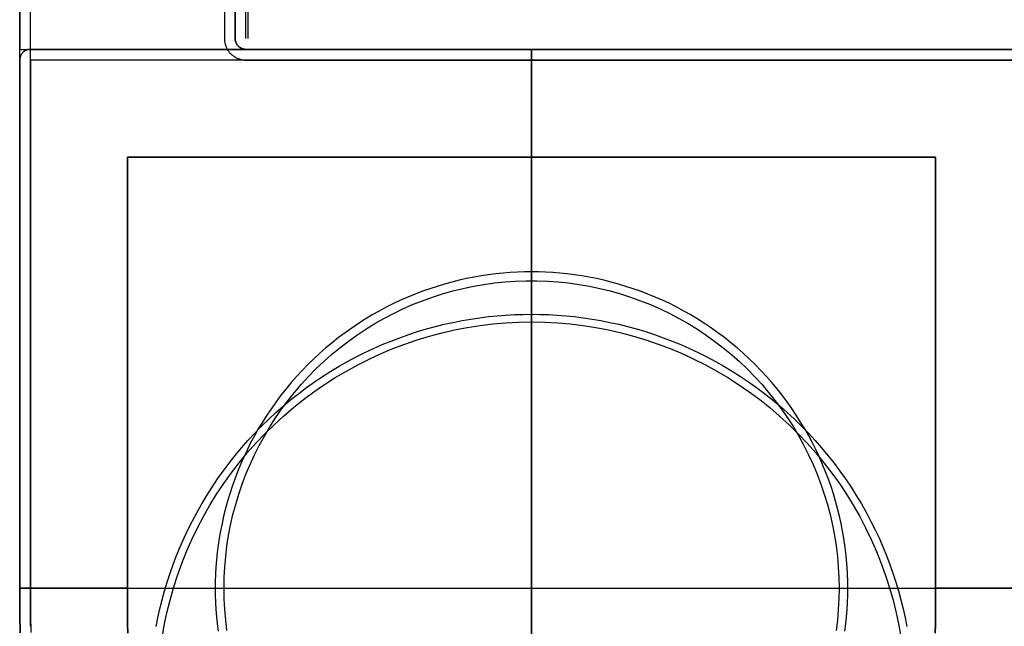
# Model space of a CAD drawing. Header units: millimetres. Extents: x -165 to 165, y -140 to 140.
# Tile 2 of 38: x -165 to -147, y -131 to -119. Entities that reach past the tile are written whole.
import ezdxf

# ---------------------------------------------------------------- set-up
doc = ezdxf.new("R2010")
doc.units = ezdxf.units.MM
doc.header["$MEASUREMENT"] = 0
doc.layers.add('Predefinito', color=5, linetype='Continuous')

# ---------------------------------------------------------------- blocks, each defined once
blk = doc.blocks.new('(#617) SUMATRA')
at = {"layer": 'Predefinito'}
for points in [[(-165, -130.5), (-165, 130.5)], [(-165, -130.5), (-165, 130.5)], [(-164.8, -130.5), (-164.8, 130.5)], [(-165, 120), (-165, -120)], [(-161.2, 119.8), (-161.2, -119.8)], [(-161, -119.8), (-161, 119.8)], [(-161, 119.8), (-161, -119.8)], [(-161, -119.8), (-161, 119.8)], [(-160.8, -119.8), (-160.8, 119.8)], [(-160.767, 119.8), (-160.767, -119.8)], [(-161.2, -119.8), (-161.2, -119.809), (-161.2, -119.818), (-161.199, -119.827), (-161.198, -119.836), (-161.197, -119.845), (-161.196, -119.854), (-161.195, -119.864), (-161.193, -119.873), (-161.191, -119.882), (-161.189, -119.891), (-161.187, -119.901), (-161.185, -119.91), (-161.182, -119.919), (-161.179, -119.929), (-161.175, -119.938), (-161.172, -119.947), (-161.168, -119.956), (-161.164, -119.966), (-161.16, -119.975), (-161.155, -119.984), (-161.151, -119.993), (-161.146, -120.002), (-161.14, -120.01), (-161.135, -120.019), (-161.129, -120.027), (-161.123, -120.036), (-161.117, -120.044), (-161.111, -120.052), (-161.104, -120.06), (-161.097, -120.068), (-161.09, -120.075), (-161.083, -120.083), (-161.075, -120.09), (-161.068, -120.097), (-161.06, -120.104), (-161.052, -120.111), (-161.044, -120.117), (-161.036, -120.123), (-161.027, -120.129), (-161.019, -120.135), (-161.01, -120.14), (-161.002, -120.146), (-160.993, -120.151), (-160.984, -120.155), (-160.975, -120.16), (-160.966, -120.164), (-160.956, -120.168), (-160.947, -120.172), (-160.938, -120.175), (-160.929, -120.179), (-160.919, -120.182), (-160.91, -120.185), (-160.901, -120.187), (-160.891, -120.189), (-160.882, -120.191), (-160.873, -120.193), (-160.864, -120.195), (-160.854, -120.196), (-160.845, -120.197), (-160.836, -120.198), (-160.827, -120.199), (-160.818, -120.2), (-160.809, -120.2), (-160.8, -120.2)], [(-160.8, -120), (-160.807, -120), (-160.814, -120), (-160.82, -119.999), (-160.827, -119.998), (-160.834, -119.997), (-160.841, -119.996), (-160.847, -119.994), (-160.854, -119.993), (-160.861, -119.991), (-160.867, -119.988), (-160.873, -119.986), (-160.88, -119.983), (-160.886, -119.981), (-160.892, -119.978), (-160.898, -119.974), (-160.904, -119.971), (-160.91, -119.967), (-160.915, -119.963), (-160.921, -119.959), (-160.926, -119.955), (-160.931, -119.951), (-160.937, -119.946), (-160.941, -119.941), (-160.946, -119.937), (-160.951, -119.931), (-160.955, -119.926), (-160.959, -119.921), (-160.963, -119.915), (-160.967, -119.91), (-160.971, -119.904), (-160.974, -119.898), (-160.978, -119.892), (-160.981, -119.886), (-160.983, -119.88), (-160.986, -119.873), (-160.988, -119.867), (-160.991, -119.861), (-160.993, -119.854), (-160.994, -119.847), (-160.996, -119.841), (-160.997, -119.834), (-160.998, -119.827), (-160.999, -119.82), (-161, -119.814), (-161, -119.807), (-161, -119.8)], [(-161, -119.8), (-161, -119.807), (-161, -119.814), (-160.999, -119.82), (-160.998, -119.827), (-160.997, -119.834), (-160.996, -119.841), (-160.994, -119.847), (-160.993, -119.854), (-160.991, -119.861), (-160.988, -119.867), (-160.986, -119.873), (-160.983, -119.88), (-160.981, -119.886), (-160.978, -119.892), (-160.974, -119.898), (-160.971, -119.904), (-160.967, -119.91), (-160.963, -119.915), (-160.959, -119.921), (-160.955, -119.926), (-160.951, -119.931), (-160.946, -119.937), (-160.941, -119.941), (-160.937, -119.946), (-160.931, -119.951), (-160.926, -119.955), (-160.921, -119.959), (-160.915, -119.963), (-160.91, -119.967), (-160.904, -119.971), (-160.898, -119.974), (-160.892, -119.978), (-160.886, -119.981), (-160.88, -119.983), (-160.873, -119.986), (-160.867, -119.988), (-160.861, -119.991), (-160.854, -119.993), (-160.847, -119.994), (-160.841, -119.996), (-160.834, -119.997), (-160.827, -119.998), (-160.82, -119.999), (-160.814, -120), (-160.807, -120), (-160.8, -120)], [(-161, -119.8), (-161, -119.807), (-161, -119.814), (-160.999, -119.82), (-160.998, -119.827), (-160.997, -119.834), (-160.996, -119.841), (-160.994, -119.847), (-160.993, -119.854), (-160.991, -119.861), (-160.988, -119.867), (-160.986, -119.873), (-160.983, -119.88), (-160.981, -119.886), (-160.978, -119.892), (-160.974, -119.898), (-160.971, -119.904), (-160.967, -119.91), (-160.963, -119.915), (-160.959, -119.921), (-160.955, -119.926), (-160.951, -119.931), (-160.946, -119.937), (-160.941, -119.941), (-160.937, -119.946), (-160.931, -119.951), (-160.926, -119.955), (-160.921, -119.959), (-160.915, -119.963), (-160.91, -119.967), (-160.904, -119.971), (-160.898, -119.974), (-160.892, -119.978), (-160.886, -119.981), (-160.88, -119.983), (-160.873, -119.986), (-160.867, -119.988), (-160.861, -119.991), (-160.854, -119.993), (-160.847, -119.994), (-160.841, -119.996), (-160.834, -119.997), (-160.827, -119.998), (-160.82, -119.999), (-160.814, -120), (-160.807, -120), (-160.8, -120)], [(-161, -119.8), (-161, -119.807), (-161, -119.814), (-160.999, -119.82), (-160.998, -119.827), (-160.997, -119.834), (-160.996, -119.841), (-160.994, -119.847), (-160.993, -119.854), (-160.991, -119.861), (-160.988, -119.867), (-160.986, -119.873), (-160.983, -119.88), (-160.981, -119.886), (-160.978, -119.892), (-160.974, -119.898), (-160.971, -119.904), (-160.967, -119.91), (-160.963, -119.915), (-160.959, -119.921), (-160.955, -119.926), (-160.951, -119.931), (-160.946, -119.937), (-160.941, -119.941), (-160.937, -119.946), (-160.931, -119.951), (-160.926, -119.955), (-160.921, -119.959), (-160.915, -119.963), (-160.91, -119.967), (-160.904, -119.971), (-160.898, -119.974), (-160.892, -119.978), (-160.886, -119.981), (-160.88, -119.983), (-160.873, -119.986), (-160.867, -119.988), (-160.861, -119.991), (-160.854, -119.993), (-160.847, -119.994), (-160.841, -119.996), (-160.834, -119.997), (-160.827, -119.998), (-160.82, -119.999), (-160.814, -120), (-160.807, -120), (-160.8, -120)], [(-165, -120), (-146.2, -120)], [(-165, -130.5), (-165, -120)], [(164.793, -120), (-160.8, -120)], [(-160.8, -120), (3.893, -120)], [(-155.6, -120), (-146.2, -120)], [(-155.5, -122), (-155.5, -120)], [(-160.8, -120.2), (164.793, -120.2)], [(-163, -122), (-163, -130.5)], [(-148, -122), (-163, -122)], [(-163, -130.5), (-163, -122)], [(-163, -122), (-148, -122)], [(-163, -130.5), (-163, -122)], [(-163, -122), (-148, -122)], [(-155.5, -138), (-155.5, -122)], [(-148, -130.5), (-148, -122)], [(-148, -122), (-148, -130.5)], [(-148, -130.5), (-148, -122)], [(-149.63, -130), (-149.631, -129.87), (-149.636, -129.738), (-149.643, -129.606), (-149.654, -129.473), (-149.667, -129.338), (-149.684, -129.203), (-149.704, -129.068), (-149.728, -128.932), (-149.755, -128.795), (-149.785, -128.659), (-149.819, -128.522), (-149.857, -128.385), (-149.898, -128.248), (-149.942, -128.111), (-149.99, -127.975), (-150.042, -127.839), (-150.098, -127.704), (-150.157, -127.57), (-150.219, -127.436), (-150.286, -127.304), (-150.356, -127.173), (-150.429, -127.043), (-150.506, -126.915), (-150.587, -126.788), (-150.671, -126.663), (-150.758, -126.54), (-150.849, -126.419), (-150.943, -126.3), (-151.04, -126.184), (-151.14, -126.07), (-151.243, -125.958), (-151.349, -125.849), (-151.458, -125.743), (-151.57, -125.64), (-151.684, -125.54), (-151.8, -125.443), (-151.919, -125.349), (-152.04, -125.258), (-152.163, -125.171), (-152.288, -125.087), (-152.415, -125.006), (-152.543, -124.929), (-152.673, -124.856), (-152.804, -124.786), (-152.936, -124.719), (-153.07, -124.657), (-153.204, -124.598), (-153.339, -124.542), (-153.475, -124.49), (-153.611, -124.442), (-153.748, -124.398), (-153.885, -124.357), (-154.022, -124.319), (-154.159, -124.285), (-154.295, -124.255), (-154.432, -124.228), (-154.568, -124.204), (-154.703, -124.184), (-154.838, -124.167), (-154.973, -124.154), (-155.106, -124.143), (-155.238, -124.136), (-155.37, -124.131), (-155.5, -124.13), (-155.63, -124.131), (-155.762, -124.136), (-155.894, -124.143), (-156.027, -124.154), (-156.162, -124.167), (-156.297, -124.184), (-156.432, -124.204), (-156.568, -124.228), (-156.705, -124.255), (-156.841, -124.285), (-156.978, -124.319), (-157.115, -124.357), (-157.252, -124.398), (-157.389, -124.442), (-157.525, -124.49), (-157.661, -124.542), (-157.796, -124.598), (-157.93, -124.657), (-158.064, -124.719), (-158.196, -124.786), (-158.327, -124.856), (-158.457, -124.929), (-158.585, -125.006), (-158.712, -125.087), (-158.837, -125.171), (-158.96, -125.258), (-159.081, -125.349), (-159.2, -125.443), (-159.316, -125.54), (-159.43, -125.64), (-159.542, -125.743), (-159.651, -125.849), (-159.757, -125.958), (-159.86, -126.07), (-159.96, -126.184), (-160.057, -126.3), (-160.151, -126.419), (-160.242, -126.54), (-160.329, -126.663), (-160.413, -126.788), (-160.494, -126.915), (-160.571, -127.043), (-160.644, -127.173), (-160.714, -127.304), (-160.781, -127.436), (-160.843, -127.57), (-160.902, -127.704), (-160.958, -127.839), (-161.01, -127.975), (-161.058, -128.111), (-161.102, -128.248), (-161.143, -128.385), (-161.181, -128.522), (-161.215, -128.659), (-161.245, -128.795), (-161.272, -128.932), (-161.296, -129.068), (-161.316, -129.203), (-161.333, -129.338), (-161.346, -129.473), (-161.357, -129.606), (-161.364, -129.738), (-161.369, -129.87), (-161.37, -130)], [(-161.207, -130), (-161.204, -129.803), (-161.194, -129.606), (-161.177, -129.41), (-161.153, -129.214), (-161.123, -129.02), (-161.085, -128.826), (-161.042, -128.634), (-160.991, -128.444), (-160.934, -128.255), (-160.871, -128.069), (-160.801, -127.884), (-160.725, -127.703), (-160.642, -127.524), (-160.554, -127.348), (-160.459, -127.175), (-160.359, -127.005), (-160.252, -126.839), (-160.14, -126.677), (-160.023, -126.519), (-159.9, -126.365), (-159.772, -126.215), (-159.639, -126.07), (-159.501, -125.93), (-159.358, -125.794), (-159.21, -125.663), (-159.058, -125.538), (-158.902, -125.418), (-158.742, -125.303), (-158.578, -125.194), (-158.41, -125.09), (-158.239, -124.993), (-158.065, -124.901), (-157.887, -124.816), (-157.707, -124.737), (-157.524, -124.664), (-157.338, -124.597), (-157.151, -124.537), (-156.961, -124.483), (-156.77, -124.436), (-156.577, -124.395), (-156.383, -124.361), (-156.188, -124.334), (-155.992, -124.314), (-155.795, -124.3), (-155.599, -124.293), (-155.401, -124.293), (-155.205, -124.3), (-155.008, -124.314), (-154.812, -124.334), (-154.617, -124.361), (-154.423, -124.395), (-154.23, -124.436), (-154.039, -124.483), (-153.849, -124.537), (-153.662, -124.597), (-153.476, -124.664), (-153.293, -124.737), (-153.113, -124.816), (-152.935, -124.901), (-152.761, -124.993), (-152.59, -125.09), (-152.422, -125.194), (-152.258, -125.303), (-152.098, -125.418), (-151.942, -125.538), (-151.79, -125.663), (-151.642, -125.794), (-151.499, -125.93), (-151.361, -126.07), (-151.228, -126.215), (-151.1, -126.365), (-150.977, -126.519), (-150.86, -126.677), (-150.748, -126.839), (-150.641, -127.005), (-150.541, -127.175), (-150.446, -127.348), (-150.358, -127.524), (-150.275, -127.703), (-150.199, -127.884), (-150.129, -128.069), (-150.066, -128.255), (-150.009, -128.444), (-149.958, -128.634), (-149.915, -128.826), (-149.877, -129.02), (-149.847, -129.214), (-149.823, -129.41), (-149.806, -129.606), (-149.796, -129.803), (-149.793, -130)], [(-163, -130), (-165, -130)], [(-163, -130), (-148, -130)], [(-161.37, -130), (-161.369, -130.13), (-161.364, -130.262), (-161.357, -130.394), (-161.346, -130.527), (-161.333, -130.662), (-161.316, -130.797)], [(-149.684, -130.797), (-149.667, -130.662), (-149.654, -130.527), (-149.643, -130.394), (-149.636, -130.262), (-149.631, -130.13), (-149.63, -130)], [(-149.793, -130), (-149.796, -130.197), (-149.806, -130.394), (-149.823, -130.59), (-149.847, -130.786)], [(-161.153, -130.786), (-161.177, -130.59), (-161.194, -130.394), (-161.204, -130.197), (-161.207, -130)], [(-146, -130), (-148, -130)], [(-164.994, -130.828), (-165, -130.5)], [(-165, -130.5), (-164.994, -130.828)], [(-164.994, -130.828), (-165, -130.5)], [(-164.798, -130.706), (-164.8, -130.5)], [(-163, -130.5), (-162.998, -130.666), (-162.993, -130.834)], [(-148.007, -130.834), (-148.002, -130.666), (-148, -130.5)], [(-163, -130.5), (-162.996, -130.759)], [(-148.004, -130.759), (-148, -130.5)], [(-163, -130.5), (-162.996, -130.759)], [(-148.004, -130.759), (-148, -130.5)]]:
    blk.add_lwpolyline(points, dxfattribs=at)
at = {"layer": 'Predefinito', "extrusion": (0, 1, 0)}
for points in [[(161, 59.8), (161, 59.807), (161, 59.814), (161.001, 59.82), (161.002, 59.827), (161.003, 59.834), (161.004, 59.841), (161.006, 59.847), (161.007, 59.854), (161.009, 59.861), (161.012, 59.867), (161.014, 59.873), (161.017, 59.88), (161.019, 59.886), (161.022, 59.892), (161.026, 59.898), (161.029, 59.904), (161.033, 59.91), (161.037, 59.915), (161.041, 59.921), (161.045, 59.926), (161.049, 59.931), (161.054, 59.937), (161.059, 59.941), (161.063, 59.946), (161.069, 59.951), (161.074, 59.955), (161.079, 59.959), (161.085, 59.963), (161.09, 59.967), (161.096, 59.971), (161.102, 59.974), (161.108, 59.978), (161.114, 59.981), (161.12, 59.983), (161.127, 59.986), (161.133, 59.988), (161.139, 59.991), (161.146, 59.993), (161.153, 59.994), (161.159, 59.996), (161.166, 59.997), (161.173, 59.998), (161.18, 59.999), (161.186, 60), (161.193, 60), (161.2, 60)], [(161, 4.944), (161, 4.938), (161, 4.931), (160.999, 4.924), (160.998, 4.917), (160.997, 4.91), (160.996, 4.904), (160.994, 4.897), (160.993, 4.89), (160.991, 4.884), (160.988, 4.877), (160.986, 4.871), (160.983, 4.865), (160.981, 4.858), (160.978, 4.852), (160.974, 4.846), (160.971, 4.84), (160.967, 4.835), (160.963, 4.829), (160.959, 4.823), (160.955, 4.818), (160.951, 4.813), (160.946, 4.808), (160.941, 4.803), (160.937, 4.798), (160.931, 4.794), (160.926, 4.789), (160.921, 4.785), (160.915, 4.781), (160.91, 4.777), (160.904, 4.773), (160.898, 4.77), (160.892, 4.767), (160.886, 4.764), (160.88, 4.761), (160.873, 4.758), (160.867, 4.756), (160.861, 4.754), (160.854, 4.752), (160.847, 4.75), (160.841, 4.749), (160.834, 4.747), (160.827, 4.746), (160.82, 4.745), (160.814, 4.745), (160.807, 4.744), (160.8, 4.744)], [(160.8, 4.744), (160.793, 4.744), (160.787, 4.745), (160.78, 4.745), (160.774, 4.746), (160.767, 4.747)], [(160.767, 4.747), (-164.724, 58.954)], [(165, 0), (146.2, 3.079)], [(-164.771, 59.165), (160.8, 4.944)], [(161.207, 59.916), (161.211, 59.922), (161.216, 59.927), (161.22, 59.932), (161.225, 59.937), (161.229, 59.942), (161.234, 59.947), (161.239, 59.951), (161.245, 59.956), (161.25, 59.96), (161.255, 59.964), (161.261, 59.968), (161.267, 59.971), (161.273, 59.975), (161.279, 59.978), (161.285, 59.981), (161.291, 59.984), (161.297, 59.986), (161.303, 59.989), (161.31, 59.991), (161.316, 59.993), (161.323, 59.994), (161.33, 59.996), (161.336, 59.997), (161.343, 59.998), (161.35, 59.999), (161.356, 60), (161.363, 60), (161.37, 60)], [(155.5, 56.982), (155.738, 56.986), (155.976, 56.998), (156.213, 57.018), (156.449, 57.047), (156.685, 57.083), (156.918, 57.127), (157.151, 57.179), (157.381, 57.239), (157.609, 57.307), (157.835, 57.382), (158.058, 57.465), (158.278, 57.556), (158.495, 57.653), (158.709, 57.759), (158.919, 57.871), (159.124, 57.991), (159.326, 58.117), (159.523, 58.25), (159.716, 58.39), (159.904, 58.536), (160.087, 58.689), (160.264, 58.847), (160.436, 59.012), (160.603, 59.182), (160.763, 59.358), (160.917, 59.539), (161.066, 59.725), (161.207, 59.916)], [(155.5, 56.982), (155.262, 56.986), (155.024, 56.998), (154.787, 57.018), (154.551, 57.047), (154.315, 57.083), (154.082, 57.127), (153.849, 57.179), (153.619, 57.239), (153.391, 57.307), (153.165, 57.382), (152.942, 57.465), (152.722, 57.556), (152.505, 57.653), (152.291, 57.759), (152.081, 57.871), (151.876, 57.991), (151.674, 58.117), (151.477, 58.25), (151.284, 58.39), (151.096, 58.536), (150.913, 58.689), (150.736, 58.847), (150.564, 59.012), (150.397, 59.182), (150.237, 59.358), (150.083, 59.539), (149.934, 59.725), (149.793, 59.916)], [(149.793, 59.916), (149.789, 59.922), (149.784, 59.927), (149.78, 59.932), (149.775, 59.937), (149.771, 59.942), (149.766, 59.947), (149.761, 59.951), (149.755, 59.956), (149.75, 59.96), (149.745, 59.964), (149.739, 59.968), (149.733, 59.971), (149.727, 59.975), (149.721, 59.978), (149.715, 59.981), (149.709, 59.984), (149.703, 59.986), (149.697, 59.989), (149.69, 59.991), (149.684, 59.993), (149.677, 59.994), (149.67, 59.996), (149.664, 59.997), (149.657, 59.998), (149.65, 59.999), (149.644, 60), (149.637, 60), (149.63, 60)], [(164.8, 60), (164.807, 60), (164.814, 60), (164.82, 59.999), (164.827, 59.998), (164.834, 59.997), (164.841, 59.996), (164.847, 59.994), (164.854, 59.993), (164.861, 59.991), (164.867, 59.988), (164.873, 59.986), (164.88, 59.983), (164.886, 59.981), (164.892, 59.978), (164.898, 59.974), (164.904, 59.971), (164.91, 59.967), (164.915, 59.963), (164.921, 59.959), (164.926, 59.955), (164.931, 59.951), (164.937, 59.946), (164.941, 59.941), (164.946, 59.937), (164.951, 59.931), (164.955, 59.926), (164.959, 59.921), (164.963, 59.915), (164.967, 59.91), (164.971, 59.904), (164.974, 59.898), (164.978, 59.892), (164.981, 59.886), (164.983, 59.88), (164.986, 59.873), (164.988, 59.867), (164.991, 59.861), (164.993, 59.854), (164.994, 59.847), (164.996, 59.841), (164.997, 59.834), (164.998, 59.827), (164.999, 59.82), (165, 59.814), (165, 59.807), (165, 59.8)]]:
    blk.add_lwpolyline(points, dxfattribs=at)
at = {"layer": 'Predefinito', "extrusion": (1, 0, 0)}
for points in [[(-119.8, 59.8), (-119.8, 4.944)], [(-119.8, 4.744), (-119.807, 4.744), (-119.814, 4.745), (-119.82, 4.745), (-119.827, 4.746), (-119.834, 4.747), (-119.841, 4.749), (-119.847, 4.75), (-119.854, 4.752), (-119.861, 4.754), (-119.867, 4.756), (-119.873, 4.758), (-119.88, 4.761), (-119.886, 4.764), (-119.892, 4.767), (-119.898, 4.77), (-119.904, 4.773), (-119.91, 4.777), (-119.915, 4.781), (-119.921, 4.785), (-119.926, 4.789), (-119.931, 4.794), (-119.937, 4.798), (-119.941, 4.803), (-119.946, 4.808), (-119.951, 4.813), (-119.955, 4.818), (-119.959, 4.823), (-119.963, 4.829), (-119.967, 4.835), (-119.971, 4.84), (-119.974, 4.846), (-119.978, 4.852), (-119.981, 4.858), (-119.983, 4.865), (-119.986, 4.871), (-119.988, 4.877), (-119.991, 4.884), (-119.993, 4.89), (-119.994, 4.897), (-119.996, 4.904), (-119.997, 4.91), (-119.998, 4.917), (-119.999, 4.924), (-120, 4.931), (-120, 4.938), (-120, 4.944)], [(-120, 59.8), (-120, 4.944)], [(-120, 59.8), (-120, 59.807), (-120, 59.814), (-120.001, 59.82), (-120.002, 59.827), (-120.003, 59.834), (-120.004, 59.841), (-120.006, 59.847), (-120.007, 59.854), (-120.009, 59.861), (-120.012, 59.867), (-120.014, 59.873), (-120.017, 59.88), (-120.019, 59.886), (-120.022, 59.892), (-120.026, 59.898), (-120.029, 59.904), (-120.033, 59.91), (-120.037, 59.915), (-120.041, 59.921), (-120.045, 59.926), (-120.049, 59.931), (-120.054, 59.937), (-120.059, 59.941), (-120.063, 59.946), (-120.069, 59.951), (-120.074, 59.955), (-120.079, 59.959), (-120.085, 59.963), (-120.09, 59.967), (-120.096, 59.971), (-120.102, 59.974), (-120.108, 59.978), (-120.114, 59.981), (-120.12, 59.983), (-120.127, 59.986), (-120.133, 59.988), (-120.139, 59.991), (-120.146, 59.993), (-120.153, 59.994), (-120.159, 59.996), (-120.166, 59.997), (-120.173, 59.998), (-120.18, 59.999), (-120.186, 60), (-120.193, 60), (-120.2, 60)], [(-120, 1.539), (-120, 0)], [(-122, 0), (-122, 36)], [(-122, 36), (-122, 0)], [(-122, 0), (-122, 36)], [(-124.293, 59.916), (-124.289, 59.922), (-124.284, 59.927), (-124.28, 59.932), (-124.275, 59.937), (-124.271, 59.942), (-124.266, 59.947), (-124.261, 59.951), (-124.255, 59.956), (-124.25, 59.96), (-124.245, 59.964), (-124.239, 59.968), (-124.233, 59.971), (-124.227, 59.975), (-124.221, 59.978), (-124.215, 59.981), (-124.209, 59.984), (-124.203, 59.986), (-124.197, 59.989), (-124.19, 59.991), (-124.184, 59.993), (-124.177, 59.994), (-124.17, 59.996), (-124.164, 59.997), (-124.157, 59.998), (-124.15, 59.999), (-124.144, 60), (-124.137, 60), (-124.13, 60)], [(-130, 56.982), (-129.762, 56.986), (-129.524, 56.998), (-129.287, 57.018), (-129.051, 57.047), (-128.815, 57.083), (-128.582, 57.127), (-128.349, 57.179), (-128.119, 57.239), (-127.891, 57.307), (-127.665, 57.382), (-127.442, 57.465), (-127.222, 57.556), (-127.005, 57.653), (-126.791, 57.759), (-126.581, 57.871), (-126.376, 57.991), (-126.174, 58.117), (-125.977, 58.25), (-125.784, 58.39), (-125.596, 58.536), (-125.413, 58.689), (-125.236, 58.847), (-125.064, 59.012), (-124.897, 59.182), (-124.737, 59.358), (-124.583, 59.539), (-124.434, 59.725), (-124.293, 59.916)], [(-126.25, 0), (-126.25, 36)], [(-126.25, 0), (-126.25, 36)], [(-130, 56.982), (-130.238, 56.986), (-130.476, 56.998), (-130.713, 57.018), (-130.949, 57.047), (-131.185, 57.083), (-131.418, 57.127), (-131.651, 57.179), (-131.881, 57.239), (-132.109, 57.307), (-132.335, 57.382), (-132.558, 57.465), (-132.778, 57.556), (-132.995, 57.653), (-133.209, 57.759), (-133.419, 57.871), (-133.624, 57.991), (-133.826, 58.117), (-134.023, 58.25), (-134.216, 58.39), (-134.404, 58.536), (-134.587, 58.689), (-134.764, 58.847), (-134.936, 59.012), (-135.103, 59.182), (-135.263, 59.358), (-135.417, 59.539), (-135.566, 59.725), (-135.707, 59.916)], [(-130.5, 59.8), (-130.5, 0)], [(-130.5, 36), (-130.5, 0)], [(-130.5, 0), (-130.5, 36)]]:
    blk.add_lwpolyline(points, dxfattribs=at)
at = {"layer": 'Predefinito', "extrusion": (0.986414, 0, 0.164276)}
blk.add_lwpolyline([(-120, 31.293), (-120, 31.286), (-120, 31.279), (-119.999, 31.272), (-119.998, 31.266), (-119.997, 31.259), (-119.996, 31.252), (-119.994, 31.245), (-119.993, 31.239), (-119.991, 31.232), (-119.988, 31.226), (-119.986, 31.219), (-119.983, 31.213), (-119.981, 31.207), (-119.978, 31.201), (-119.974, 31.195), (-119.971, 31.189), (-119.967, 31.183), (-119.963, 31.177), (-119.959, 31.172), (-119.955, 31.167), (-119.951, 31.161), (-119.946, 31.156), (-119.941, 31.151), (-119.937, 31.147), (-119.931, 31.142), (-119.926, 31.138), (-119.921, 31.133), (-119.915, 31.129), (-119.91, 31.126), (-119.904, 31.122), (-119.898, 31.118), (-119.892, 31.115), (-119.886, 31.112), (-119.88, 31.109), (-119.873, 31.107), (-119.867, 31.104), (-119.861, 31.102), (-119.854, 31.1), (-119.847, 31.099), (-119.841, 31.097), (-119.834, 31.096), (-119.827, 31.095), (-119.82, 31.094), (-119.814, 31.093), (-119.807, 31.093), (-119.8, 31.093)], dxfattribs=at)
blk = doc.blocks.new('(#620) SUMATRA PIEDINO')
at = {"layer": 'Predefinito'}
for points in [[(0, 7.5), (0, 9.5)], [(0.5, -9.5), (0.711, -9.498)], [(0.5, -9.5), (0.828, -9.494)], [(0.5, -9.5), (0.828, -9.494)], [(-10, 9.3), (-10, -9.3)], [(-10, -9.3), (-10, 9.3)], [(-10, -9.3), (-10, 9.3)], [(-9.8, 9.3), (-9.8, -9.3)], [(0, 6.797), (0, 9.3)], [(0.5, -9.3), (0.706, -9.298)], [(-8, 7.5), (0.5, 7.5)], [(-8, -7.5), (-8, 7.5)], [(0.5, 7.5), (-8, 7.5)], [(-8, 7.5), (-8, -7.5)], [(-8, 7.5), (0.5, 7.5)], [(-8, -7.5), (-8, 7.5)], [(0, -7.5), (0, 7.5)], [(0.5, 7.5), (0.666, 7.498), (0.834, 7.493)], [(0.834, -7.493), (0.666, -7.498), (0.5, -7.5)], [(0.5, -7.5), (0.666, -7.498), (0.834, -7.493)], [(0.834, 7.493), (0.666, 7.498), (0.5, 7.5)], [(0.5, -7.5), (0.759, -7.496)], [(0.759, 7.496), (0.5, 7.5)], [(-5.085, 0), (-5.083, 0.157), (-5.078, 0.316), (-5.069, 0.476), (-5.057, 0.637), (-5.04, 0.799), (-5.02, 0.961), (-4.995, 1.125), (-4.967, 1.289), (-4.934, 1.454), (-4.898, 1.619), (-4.857, 1.784), (-4.812, 1.95), (-4.762, 2.115), (-4.708, 2.28), (-4.65, 2.444), (-4.588, 2.608), (-4.521, 2.771), (-4.449, 2.933), (-4.374, 3.094), (-4.294, 3.254), (-4.209, 3.413), (-4.121, 3.569), (-4.027, 3.724), (-3.93, 3.877), (-3.829, 4.028), (-3.723, 4.176), (-3.614, 4.322), (-3.501, 4.466), (-3.383, 4.606), (-3.263, 4.744), (-3.138, 4.879), (-3.01, 5.01), (-2.879, 5.138), (-2.744, 5.263), (-2.606, 5.383), (-2.466, 5.501), (-2.322, 5.614), (-2.176, 5.723), (-2.028, 5.829), (-1.877, 5.93), (-1.724, 6.027), (-1.569, 6.121), (-1.413, 6.209), (-1.254, 6.294), (-1.094, 6.374), (-0.933, 6.449), (-0.771, 6.521), (-0.608, 6.588), (-0.444, 6.65), (-0.28, 6.708), (-0.115, 6.762), (0.05, 6.812), (0.216, 6.857), (0.381, 6.898), (0.546, 6.934), (0.711, 6.967)], [(-4.942, 0), (-4.937, 0.24), (-4.925, 0.479), (-4.904, 0.718), (-4.875, 0.956), (-4.838, 1.192), (-4.793, 1.428), (-4.74, 1.661), (-4.679, 1.893), (-4.609, 2.122), (-4.532, 2.349), (-4.447, 2.573), (-4.354, 2.794), (-4.254, 3.012), (-4.146, 3.226), (-4.031, 3.436), (-3.909, 3.642), (-3.78, 3.844), (-3.644, 4.041), (-3.501, 4.234), (-3.352, 4.421), (-3.196, 4.603), (-3.034, 4.78), (-2.866, 4.951), (-2.692, 5.116), (-2.513, 5.275), (-2.328, 5.427), (-2.138, 5.573), (-1.943, 5.713), (-1.744, 5.846), (-1.54, 5.971), (-1.332, 6.09), (-1.119, 6.201), (-0.903, 6.305), (-0.684, 6.402), (-0.462, 6.49), (-0.236, 6.572), (-0.008, 6.645), (0.223, 6.71), (0.455, 6.768), (0.69, 6.817), (0.926, 6.858)], [(0.711, -6.967), (0.546, -6.934), (0.381, -6.898), (0.216, -6.857), (0.05, -6.812), (-0.115, -6.762), (-0.28, -6.708), (-0.444, -6.65), (-0.608, -6.588), (-0.771, -6.521), (-0.933, -6.449), (-1.094, -6.374), (-1.254, -6.294), (-1.413, -6.209), (-1.569, -6.121), (-1.724, -6.027), (-1.877, -5.93), (-2.028, -5.829), (-2.176, -5.723), (-2.322, -5.614), (-2.466, -5.501), (-2.606, -5.383), (-2.744, -5.263), (-2.879, -5.138), (-3.01, -5.01), (-3.138, -4.879), (-3.263, -4.744), (-3.383, -4.606), (-3.501, -4.466), (-3.614, -4.322), (-3.723, -4.176), (-3.829, -4.028), (-3.93, -3.877), (-4.027, -3.724), (-4.121, -3.569), (-4.209, -3.413), (-4.294, -3.254), (-4.374, -3.094), (-4.449, -2.933), (-4.521, -2.771), (-4.588, -2.608), (-4.65, -2.444), (-4.708, -2.28), (-4.762, -2.115), (-4.812, -1.95), (-4.857, -1.784), (-4.898, -1.619), (-4.934, -1.454), (-4.967, -1.289), (-4.995, -1.125), (-5.02, -0.961), (-5.04, -0.799), (-5.057, -0.637), (-5.069, -0.476), (-5.078, -0.316), (-5.083, -0.157), (-5.085, 0)], [(0.926, -6.858), (0.69, -6.817), (0.455, -6.768), (0.223, -6.71), (-0.008, -6.645), (-0.236, -6.572), (-0.462, -6.49), (-0.684, -6.402), (-0.903, -6.305), (-1.119, -6.201), (-1.332, -6.09), (-1.54, -5.971), (-1.744, -5.846), (-1.943, -5.713), (-2.138, -5.573), (-2.328, -5.427), (-2.513, -5.275), (-2.692, -5.116), (-2.866, -4.951), (-3.034, -4.78), (-3.196, -4.603), (-3.352, -4.421), (-3.501, -4.234), (-3.644, -4.041), (-3.78, -3.844), (-3.909, -3.642), (-4.031, -3.436), (-4.146, -3.226), (-4.254, -3.012), (-4.354, -2.794), (-4.447, -2.573), (-4.532, -2.349), (-4.609, -2.122), (-4.679, -1.893), (-4.74, -1.661), (-4.793, -1.428), (-4.838, -1.192), (-4.875, -0.956), (-4.904, -0.718), (-4.925, -0.479), (-4.937, -0.24), (-4.942, 0)], [(-10, 0), (-8, 0)], [(-9.8, 0), (-5.085, 0)], [(-8, 0), (8, 0)], [(0.5, -9.3), (0.818, -9.295)], [(0, -9.3), (0, -6.797)], [(0.5, -7.5), (-8, -7.5)], [(-8, -7.5), (0.5, -7.5)], [(-8, -7.5), (0.5, -7.5)], [(0, -9.5), (0, -7.5)], [(-10, -9.3), (-10, -9.304), (-10, -9.309), (-10, -9.313), (-9.999, -9.318), (-9.999, -9.323), (-9.998, -9.327), (-9.997, -9.332), (-9.997, -9.336), (-9.996, -9.341), (-9.995, -9.346), (-9.994, -9.35), (-9.992, -9.355), (-9.991, -9.36), (-9.989, -9.364), (-9.988, -9.369), (-9.986, -9.374), (-9.984, -9.378), (-9.982, -9.383), (-9.98, -9.387), (-9.978, -9.392), (-9.975, -9.396), (-9.973, -9.401), (-9.97, -9.405), (-9.967, -9.409), (-9.965, -9.414), (-9.962, -9.418), (-9.958, -9.422), (-9.955, -9.426), (-9.952, -9.43), (-9.949, -9.434), (-9.945, -9.438), (-9.941, -9.441), (-9.938, -9.445), (-9.934, -9.449), (-9.93, -9.452), (-9.926, -9.455), (-9.922, -9.458), (-9.918, -9.462), (-9.914, -9.465), (-9.909, -9.467), (-9.905, -9.47), (-9.901, -9.473), (-9.896, -9.475), (-9.892, -9.478), (-9.887, -9.48), (-9.883, -9.482), (-9.878, -9.484), (-9.874, -9.486), (-9.869, -9.488), (-9.864, -9.489), (-9.86, -9.491), (-9.855, -9.492), (-9.85, -9.494), (-9.846, -9.495), (-9.841, -9.496), (-9.836, -9.497), (-9.832, -9.497), (-9.827, -9.498), (-9.823, -9.499), (-9.818, -9.499), (-9.813, -9.5), (-9.809, -9.5), (-9.804, -9.5), (-9.8, -9.5)], [(-10, -9.3), (-10, -9.307), (-10, -9.314), (-9.999, -9.32), (-9.998, -9.327), (-9.997, -9.334), (-9.996, -9.341), (-9.994, -9.347), (-9.993, -9.354), (-9.991, -9.361), (-9.988, -9.367), (-9.986, -9.373), (-9.983, -9.38), (-9.981, -9.386), (-9.978, -9.392), (-9.974, -9.398), (-9.971, -9.404), (-9.967, -9.41), (-9.963, -9.415), (-9.959, -9.421), (-9.955, -9.426), (-9.951, -9.431), (-9.946, -9.437), (-9.941, -9.441), (-9.937, -9.446), (-9.931, -9.451), (-9.926, -9.455), (-9.921, -9.459), (-9.915, -9.463), (-9.91, -9.467), (-9.904, -9.471), (-9.898, -9.474), (-9.892, -9.478), (-9.886, -9.481), (-9.88, -9.483), (-9.873, -9.486), (-9.867, -9.488), (-9.861, -9.491), (-9.854, -9.493), (-9.847, -9.494), (-9.841, -9.496), (-9.834, -9.497), (-9.827, -9.498), (-9.82, -9.499), (-9.814, -9.5), (-9.807, -9.5), (-9.8, -9.5)], [(-10, -9.3), (-10, -9.307), (-10, -9.314), (-9.999, -9.32), (-9.998, -9.327), (-9.997, -9.334), (-9.996, -9.341), (-9.994, -9.347), (-9.993, -9.354), (-9.991, -9.361), (-9.988, -9.367), (-9.986, -9.373), (-9.983, -9.38), (-9.981, -9.386), (-9.978, -9.392), (-9.974, -9.398), (-9.971, -9.404), (-9.967, -9.41), (-9.963, -9.415), (-9.959, -9.421), (-9.955, -9.426), (-9.951, -9.431), (-9.946, -9.437), (-9.941, -9.441), (-9.937, -9.446), (-9.931, -9.451), (-9.926, -9.455), (-9.921, -9.459), (-9.915, -9.463), (-9.91, -9.467), (-9.904, -9.471), (-9.898, -9.474), (-9.892, -9.478), (-9.886, -9.481), (-9.88, -9.483), (-9.873, -9.486), (-9.867, -9.488), (-9.861, -9.491), (-9.854, -9.493), (-9.847, -9.494), (-9.841, -9.496), (-9.834, -9.497), (-9.827, -9.498), (-9.82, -9.499), (-9.814, -9.5), (-9.807, -9.5), (-9.8, -9.5)], [(-9.8, -9.3), (0.5, -9.3)], [(-9.8, -9.5), (0.5, -9.5)], [(0.5, -9.5), (-9.8, -9.5)], [(-9.8, -9.5), (0.5, -9.5)]]:
    blk.add_lwpolyline(points, dxfattribs=at)
at = {"layer": 'Predefinito', "extrusion": (1, 0, 0)}
for points in [[(7.5, 17), (7.5, 2)], [(7.5, 2), (7.5, 17)], [(7.5, 2), (7.5, 17)], [(0, 2), (0, 0.2)], [(0, 17), (0, 2)], [(-7.5, 2), (-7.5, 17)], [(-7.5, 2), (-7.5, 17)], [(-7.5, 17), (-7.5, 2)], [(-9.3, 2), (-9.3, 0.2)], [(-9.3, 0), (-9.307, 0), (-9.314, 0), (-9.32, 0.001), (-9.327, 0.002), (-9.334, 0.003), (-9.341, 0.004), (-9.347, 0.006), (-9.354, 0.007), (-9.361, 0.009), (-9.367, 0.012), (-9.373, 0.014), (-9.38, 0.017), (-9.386, 0.019), (-9.392, 0.022), (-9.398, 0.026), (-9.404, 0.029), (-9.41, 0.033), (-9.415, 0.037), (-9.421, 0.041), (-9.426, 0.045), (-9.431, 0.049), (-9.437, 0.054), (-9.441, 0.059), (-9.446, 0.063), (-9.451, 0.069), (-9.455, 0.074), (-9.459, 0.079), (-9.463, 0.085), (-9.467, 0.09), (-9.471, 0.096), (-9.474, 0.102), (-9.478, 0.108), (-9.481, 0.114), (-9.483, 0.12), (-9.486, 0.127), (-9.488, 0.133), (-9.491, 0.139), (-9.493, 0.146), (-9.494, 0.153), (-9.496, 0.159), (-9.497, 0.166), (-9.498, 0.173), (-9.499, 0.18), (-9.5, 0.186), (-9.5, 0.193), (-9.5, 0.2)], [(-9.3, 0), (-9.307, 0), (-9.314, 0), (-9.32, 0.001), (-9.327, 0.002), (-9.334, 0.003), (-9.341, 0.004), (-9.347, 0.006), (-9.354, 0.007), (-9.361, 0.009), (-9.367, 0.012), (-9.373, 0.014), (-9.38, 0.017), (-9.386, 0.019), (-9.392, 0.022), (-9.398, 0.026), (-9.404, 0.029), (-9.41, 0.033), (-9.415, 0.037), (-9.421, 0.041), (-9.426, 0.045), (-9.431, 0.049), (-9.437, 0.054), (-9.441, 0.059), (-9.446, 0.063), (-9.451, 0.069), (-9.455, 0.074), (-9.459, 0.079), (-9.463, 0.085), (-9.467, 0.09), (-9.471, 0.096), (-9.474, 0.102), (-9.478, 0.108), (-9.481, 0.114), (-9.483, 0.12), (-9.486, 0.127), (-9.488, 0.133), (-9.491, 0.139), (-9.493, 0.146), (-9.494, 0.153), (-9.496, 0.159), (-9.497, 0.166), (-9.498, 0.173), (-9.499, 0.18), (-9.5, 0.186), (-9.5, 0.193), (-9.5, 0.2)], [(-9.5, 0.2), (-9.5, 0.193), (-9.5, 0.186), (-9.499, 0.18), (-9.498, 0.173), (-9.497, 0.166), (-9.496, 0.159), (-9.494, 0.153), (-9.493, 0.146), (-9.491, 0.139), (-9.488, 0.133), (-9.486, 0.127), (-9.483, 0.12), (-9.481, 0.114), (-9.478, 0.108), (-9.474, 0.102), (-9.471, 0.096), (-9.467, 0.09), (-9.463, 0.085), (-9.459, 0.079), (-9.455, 0.074), (-9.451, 0.069), (-9.446, 0.063), (-9.441, 0.059), (-9.437, 0.054), (-9.431, 0.049), (-9.426, 0.045), (-9.421, 0.041), (-9.415, 0.037), (-9.41, 0.033), (-9.404, 0.029), (-9.398, 0.026), (-9.392, 0.022), (-9.386, 0.019), (-9.38, 0.017), (-9.373, 0.014), (-9.367, 0.012), (-9.361, 0.009), (-9.354, 0.007), (-9.347, 0.006), (-9.341, 0.004), (-9.334, 0.003), (-9.327, 0.002), (-9.32, 0.001), (-9.314, 0), (-9.307, 0), (-9.3, 0)], [(-9.5, 0.2), (-9.5, 2)], [(-9.5, 0.2), (-9.5, 2)], [(-9.5, 2), (-9.5, 0.2)]]:
    blk.add_lwpolyline(points, dxfattribs=at)
at = {"layer": 'Predefinito', "extrusion": (0, 1, 0)}
for points in [[(9.8, 0), (9.807, 0), (9.814, 0), (9.82, 0.001), (9.827, 0.002), (9.834, 0.003), (9.841, 0.004), (9.847, 0.006), (9.854, 0.007), (9.861, 0.009), (9.867, 0.012), (9.873, 0.014), (9.88, 0.017), (9.886, 0.019), (9.892, 0.022), (9.898, 0.026), (9.904, 0.029), (9.91, 0.033), (9.915, 0.037), (9.921, 0.041), (9.926, 0.045), (9.931, 0.049), (9.937, 0.054), (9.941, 0.059), (9.946, 0.063), (9.951, 0.069), (9.955, 0.074), (9.959, 0.079), (9.963, 0.085), (9.967, 0.09), (9.971, 0.096), (9.974, 0.102), (9.978, 0.108), (9.981, 0.114), (9.983, 0.12), (9.986, 0.127), (9.988, 0.133), (9.991, 0.139), (9.993, 0.146), (9.994, 0.153), (9.996, 0.159), (9.997, 0.166), (9.998, 0.173), (9.999, 0.18), (10, 0.186), (10, 0.193), (10, 0.2)], [(5.085, 0), (5.078, 0), (5.071, 0), (5.064, -0.001), (5.057, -0.002), (5.051, -0.003), (5.044, -0.004), (5.037, -0.006), (5.03, -0.008), (5.024, -0.01), (5.017, -0.012), (5.01, -0.014), (5.004, -0.017), (4.998, -0.02), (4.991, -0.023), (4.985, -0.027), (4.979, -0.03), (4.974, -0.034), (4.968, -0.038), (4.962, -0.042), (4.957, -0.047), (4.952, -0.051), (4.947, -0.056), (4.942, -0.061)], [(-2, -3), (-1.663, -2.994), (-1.327, -2.977), (-0.992, -2.947), (-0.658, -2.906), (-0.325, -2.854), (0.005, -2.79), (0.333, -2.714), (0.659, -2.627), (0.981, -2.529), (1.299, -2.42), (1.614, -2.299), (1.924, -2.168), (2.229, -2.026), (2.529, -1.873), (2.824, -1.711), (3.112, -1.538), (3.395, -1.355), (3.671, -1.162), (3.94, -0.96), (4.202, -0.748), (4.457, -0.528), (4.703, -0.298), (4.942, -0.061)], [(10, 0.2), (10, 0.193), (10, 0.186), (9.999, 0.18), (9.998, 0.173), (9.997, 0.166), (9.996, 0.159), (9.994, 0.153), (9.993, 0.146), (9.991, 0.139), (9.988, 0.133), (9.986, 0.127), (9.983, 0.12), (9.981, 0.114), (9.978, 0.108), (9.974, 0.102), (9.971, 0.096), (9.967, 0.09), (9.963, 0.085), (9.959, 0.079), (9.955, 0.074), (9.951, 0.069), (9.946, 0.063), (9.941, 0.059), (9.937, 0.054), (9.931, 0.049), (9.926, 0.045), (9.921, 0.041), (9.915, 0.037), (9.91, 0.033), (9.904, 0.029), (9.898, 0.026), (9.892, 0.022), (9.886, 0.019), (9.88, 0.017), (9.873, 0.014), (9.867, 0.012), (9.861, 0.009), (9.854, 0.007), (9.847, 0.006), (9.841, 0.004), (9.834, 0.003), (9.827, 0.002), (9.82, 0.001), (9.814, 0), (9.807, 0), (9.8, 0)]]:
    blk.add_lwpolyline(points, dxfattribs=at)
blk = doc.blocks.new('(#609) Assem1')
at = {"layer": 'Predefinito'}
blk.add_blockref('(#617) SUMATRA', (0, 0), dxfattribs=at)
at = {"layer": 'Predefinito', "rotation": -90}
blk.add_blockref('(#620) SUMATRA PIEDINO', (-155.5, -130, -2), dxfattribs=at)

msp = doc.modelspace()

# ---------------------------------------------------------------- block references
at = {"layer": 'Predefinito'}
msp.add_blockref('(#609) Assem1', (0, 0), dxfattribs=at)

doc.saveas('drawing.dxf')
